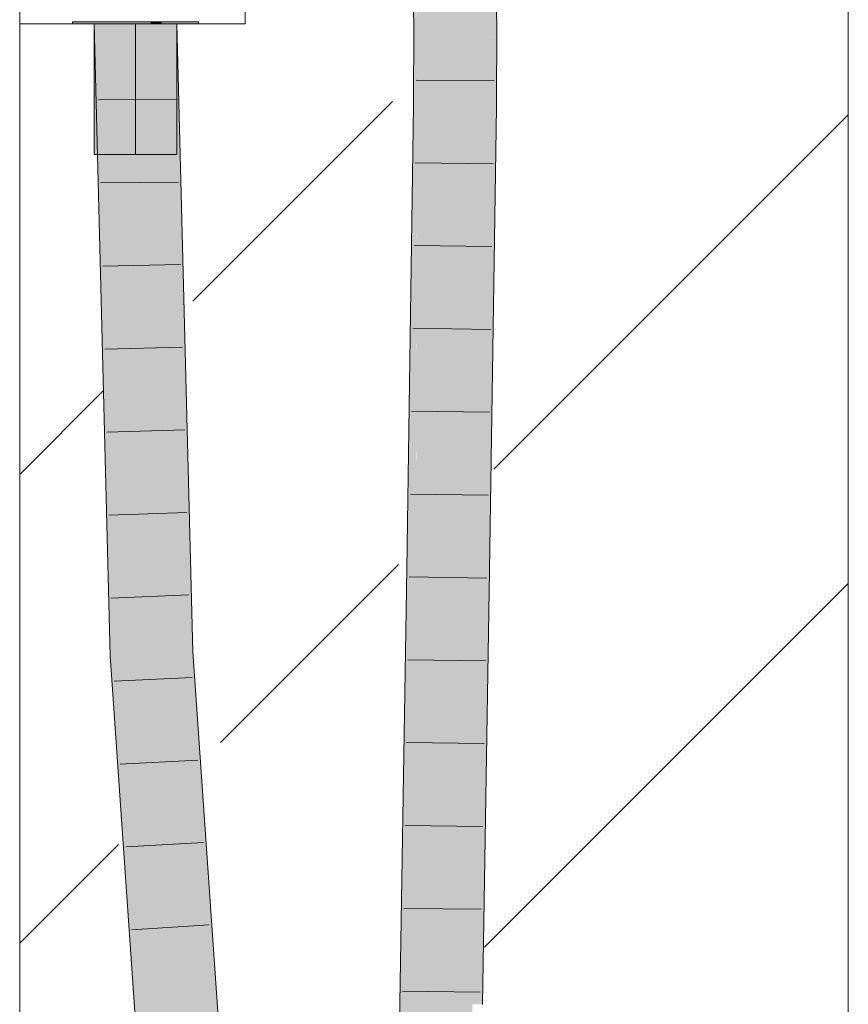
# Model space of a CAD drawing. Extents: x -720 to 300, y 62 to 1162.
# Tile 230 of 256: x 241.15 to 243.65, y 775.01 to 777.98. Entities that reach past the tile are written whole.
import ezdxf
from ezdxf.lldxf.tags import DXFTag

# ---------------------------------------------------------------- set-up
doc = ezdxf.new("R2010")
doc.units = 0
doc.layers.get('0').update_dxf_attribs({"lineweight": 13})
for name, color, linetype, lineweight, true_color in [('E_Betonbaudose', 1, 'Continuous', 13, 0xff0000), ('E_Detail_Wandschraffur', 7, 'Continuous', 5, 0xc0c0c0), ('E_Leerrohr 25-A06G93Y08I', 7, 'Continuous', 9, 0xff8000), ('E_Leerrohr 25-Shading', 7, 'Continuous', 9, 0xff8000)]:
    doc.layers.add(name, color=color, linetype=linetype, lineweight=lineweight, true_color=true_color)
doc.layers.add('E_Detail_Linie_Text_Bem', color=7, linetype='Continuous', lineweight=13)
tags = doc.linetypes.add('fein_strichliert', pattern=[4, 1, -2, 1]).pattern_tags.tags
tags[8:9] = [DXFTag(74, 4), DXFTag(75, 0), DXFTag(340, '0'), DXFTag(46, 0.0), DXFTag(50, 0.0), DXFTag(44, 0.0), DXFTag(45, 0.0)]
tags[6:7] = [DXFTag(74, 4), DXFTag(75, 0), DXFTag(340, '0'), DXFTag(46, 0.0), DXFTag(50, 0.0), DXFTag(44, 0.0), DXFTag(45, 0.0)]
tags[4:5] = [DXFTag(74, 4), DXFTag(75, 0), DXFTag(340, '0'), DXFTag(46, 0.0), DXFTag(50, 0.0), DXFTag(44, 0.0), DXFTag(45, 0.0)]
tags = doc.linetypes.add('STRICHPUNKT2-A06G93Y18I', pattern=[12.7, 6.35, -3.175, 0, -3.175]).pattern_tags.tags
tags[10:11] = [DXFTag(74, 4), DXFTag(75, 0), DXFTag(340, '0'), DXFTag(46, 0.0), DXFTag(50, 0.0), DXFTag(44, 0.0), DXFTag(45, 0.0)]
tags[8:9] = [DXFTag(74, 4), DXFTag(75, 0), DXFTag(340, '0'), DXFTag(46, 0.0), DXFTag(50, 0.0), DXFTag(44, 0.0), DXFTag(45, 0.0)]
tags[6:7] = [DXFTag(74, 4), DXFTag(75, 0), DXFTag(340, '0'), DXFTag(46, 0.0), DXFTag(50, 0.0), DXFTag(44, 0.0), DXFTag(45, 0.0)]
tags[4:5] = [DXFTag(74, 4), DXFTag(75, 0), DXFTag(340, '0'), DXFTag(46, 0.0), DXFTag(50, 0.0), DXFTag(44, 0.0), DXFTag(45, 0.0)]

# ---------------------------------------------------------------- blocks, each defined once
blk = doc.blocks.new('Shading-A06G93SL8I', base_point=(241.4847, 762.55))
at = {"layer": 'E_Leerrohr 25-Shading', "color": 43, "true_color": 0xd7ab7f}
for points in [[(242.3698, 778.2095), (242.3579, 778.0911), (242.3781, 777.9647), (242.356, 777.9644)], [(242.5797, 777.9677), (242.5704, 778.2196), (242.5524, 778.0389), (242.5464, 778.2184)], [(242.3497, 777.9643), (242.3423, 778.157), (242.3414, 777.9642), (242.3372, 778.0902)], [(242.3579, 778.0911), (242.3495, 778.0071), (242.356, 777.9644), (242.3497, 777.9643)], [(242.5767, 778.0501), (242.5797, 777.9677), (242.5906, 777.9937), (242.5914, 777.9679)], [(242.5797, 777.9677), (242.5524, 778.0389), (242.5585, 777.9674)], [(242.5524, 778.0389), (242.5548, 777.9673), (242.5585, 777.9674)], [(242.3489, 777.9852), (242.3497, 777.9643), (242.3495, 778.0071)], [(241.3763, 777.9664), (241.4553, 776.2933), (241.3829, 777.9664)], [(241.3763, 777.9664), (241.4246, 776.0594), (241.4553, 776.2933), (241.4612, 776.0612)], [(241.4553, 776.2933), (241.4129, 777.9664), (241.3829, 777.9664)], [(241.5897, 777.9664), (241.6743, 776.071), (241.6263, 777.9664)], [(241.5897, 777.9664), (241.5935, 777.8145), (241.6743, 776.071), (241.669, 776.0708)], [(242.3497, 777.9643), (242.3414, 777.9642), (242.3513, 777.7193), (242.3405, 777.7195)], [(242.3771, 777.719), (242.3781, 777.9647), (242.3513, 777.7193), (242.3497, 777.9643)], [(242.5603, 777.9316), (242.5585, 777.9674), (242.5539, 777.7167), (242.5548, 777.9673)], [(242.5777, 777.7163), (242.5797, 777.9677), (242.5716, 777.7164), (242.5585, 777.9674)], [(242.5777, 777.7163), (242.5905, 777.7162), (242.5797, 777.9609), (242.5908, 777.8085)], [(242.5908, 777.8085), (242.5914, 777.9679), (242.5797, 777.9609), (242.5797, 777.9677)], [(242.5603, 777.9316), (242.5539, 777.7167), (242.5596, 777.7166)], [(242.5624, 777.7166), (242.5716, 777.7164), (242.5598, 777.7753), (242.5603, 777.9316)], [(241.5935, 777.8145), (241.6378, 776.0693), (241.669, 776.0708)], [(242.5596, 777.7166), (242.5624, 777.7166), (242.5598, 777.7753)], [(242.3479, 776.612), (242.3513, 777.7193), (242.3358, 777.406), (242.3405, 777.7195)], [(242.3563, 776.3216), (242.3771, 777.719), (242.3471, 776.3218), (242.3513, 777.7193)], [(242.5539, 777.7167), (242.5425, 776.9552), (242.5519, 777.2593), (242.5437, 776.7758)], [(242.5697, 776.3183), (242.5905, 777.7162), (242.5478, 776.3187), (242.5777, 777.7163)], [(242.5539, 777.7167), (242.5519, 777.2593), (242.5596, 777.7166)], [(242.5624, 777.7166), (242.5596, 777.7166), (242.5611, 777.4728), (242.5576, 777.6013)], [(242.5624, 777.7166), (242.5611, 777.4728), (242.5665, 777.5977)], [(242.5665, 777.5977), (242.5716, 777.7164), (242.5624, 777.7166)], [(242.5716, 777.7164), (242.5665, 777.5977), (242.5757, 777.6218), (242.5719, 777.4427)], [(242.5757, 777.6218), (242.5777, 777.7163), (242.5716, 777.7164)], [(242.5611, 777.4728), (242.5576, 777.6013), (242.5555, 777.3421), (242.5543, 777.4014)], [(242.5719, 777.4427), (242.5665, 777.5977), (242.5675, 777.2367), (242.5611, 777.4728)], [(242.5675, 777.2367), (242.5611, 777.4728), (242.5623, 776.9967), (242.5555, 777.3421)], [(242.3324, 777.1727), (242.3471, 776.3218), (242.3358, 777.406), (242.3479, 776.612)], [(242.5543, 777.4014), (242.5519, 777.2593), (242.5555, 777.3421)], [(242.5555, 777.3421), (242.5519, 777.2593), (242.5623, 776.9967), (242.5478, 776.3187)], [(242.536, 776.3188), (242.5478, 776.3187), (242.5519, 777.2593)], [(242.3324, 777.1727), (242.3197, 776.3222), (242.331, 776.322)], [(242.3471, 776.3218), (242.3324, 777.1727), (242.331, 776.322)], [(242.5425, 776.9552), (242.5331, 776.3189), (242.5437, 776.7758), (242.536, 776.3188)], [(242.3131, 775.9134), (242.3289, 775.54), (242.3197, 776.3222)], [(242.3197, 776.3222), (242.3289, 775.54), (242.331, 776.322)], [(242.3289, 775.54), (242.3471, 776.3218), (242.331, 776.322)], [(242.3289, 775.54), (242.3352, 775.0099), (242.3471, 776.3218), (242.3439, 775.5515)], [(242.3439, 775.5515), (242.3563, 776.3216), (242.3471, 776.3218)], [(242.5119, 775.008), (242.52, 775.1057), (242.536, 776.3188), (242.5478, 776.3187)], [(242.5328, 776.2988), (242.5119, 775.008), (242.5325, 776.1284)], [(242.52, 775.1057), (242.5574, 775.5566), (242.5478, 776.3187), (242.5697, 776.3183)], [(242.536, 776.3188), (242.5331, 776.3189), (242.5325, 776.1284), (242.5328, 776.2988)], [(241.4246, 776.0594), (241.5285, 775.088), (241.4612, 776.0612)], [(241.4246, 776.0594), (241.5488, 774.2642), (241.5285, 775.088), (241.5687, 774.2657)], [(241.6378, 776.0693), (241.6819, 775.9617), (241.669, 776.0708)], [(241.6378, 776.0693), (241.7615, 774.2816), (241.6819, 775.9617), (241.798, 774.2845)], [(241.6819, 775.9617), (241.6743, 776.071), (241.669, 776.0708)], [(242.2986, 775.0103), (242.313, 775.0101), (242.3131, 775.9134)], [(242.3131, 775.9134), (242.313, 775.0101), (242.3289, 775.54), (242.3275, 775.0099)], [(242.5392, 775.0077), (242.5574, 775.5566), (242.5178, 775.0079), (242.52, 775.1057)], [(242.5486, 775.0076), (242.5574, 775.5566), (242.5392, 775.0077)], [(242.3275, 775.0099), (242.3352, 775.0099), (242.3289, 775.54)], [(242.52, 775.1057), (242.5119, 775.008), (242.5178, 775.0079)], [(241.5687, 774.2657), (241.5853, 774.2672), (241.5285, 775.088)], [(242.3248, 773.7159), (242.313, 775.0101), (242.2944, 774.2137), (242.2986, 775.0103)], [(242.3275, 775.0099), (242.313, 775.0101), (242.3151, 774.837), (242.3144, 774.8575)], [(242.3275, 775.0099), (242.3151, 774.837), (242.3272, 774.8369)], [(242.3287, 774.8368), (242.3275, 775.0099), (242.3272, 774.8369)], [(242.3318, 774.3654), (242.3352, 775.0099), (242.3275, 775.0099)], [(242.5178, 775.0079), (242.5119, 775.008), (242.5051, 773.7169)]]:
    blk.add_solid(points, dxfattribs=at)
at = {"layer": 'E_Leerrohr 25-Shading', "color": 31, "true_color": 0xfabd7f}
for points in [[(242.3809, 778.21), (242.3698, 778.2095), (242.3781, 777.9647)], [(242.3813, 777.9648), (242.3874, 778.2103), (242.3781, 777.9647), (242.3809, 778.21)], [(242.3838, 777.9648), (242.3903, 778.2105), (242.3813, 777.9648), (242.3874, 778.2103)], [(242.4063, 777.9651), (242.4001, 778.211), (242.3838, 777.9648), (242.3903, 778.2105)], [(242.4063, 777.9651), (242.4528, 777.9658), (242.4001, 778.211), (242.4493, 778.2134)], [(242.4528, 777.9658), (242.4664, 777.966), (242.4493, 778.2134), (242.4581, 778.2139)], [(242.4581, 778.2139), (242.4728, 777.9661), (242.4618, 778.2044), (242.4816, 777.9662)], [(242.4581, 778.2139), (242.4664, 777.966), (242.4728, 777.9661)], [(242.4618, 778.2044), (242.5548, 777.9673), (242.5145, 778.2167), (242.5524, 778.0389)], [(242.4816, 777.9662), (242.5548, 777.9673), (242.4618, 778.2044)], [(241.4612, 776.0612), (241.5495, 776.0652), (241.4129, 777.9664), (241.5013, 777.9664)], [(241.5013, 777.9664), (241.5935, 777.8145), (241.5897, 777.9664)], [(241.5013, 777.9664), (241.5495, 776.0652), (241.5935, 777.8145), (241.5622, 776.0659)], [(242.3792, 777.7189), (242.3838, 777.9648), (242.3771, 777.719), (242.3813, 777.9648)], [(242.3813, 777.9648), (242.3781, 777.9647), (242.3771, 777.719)], [(242.4078, 777.7186), (242.4063, 777.9651), (242.3792, 777.7189), (242.3838, 777.9648)], [(242.4078, 777.7186), (242.4516, 777.718), (242.4063, 777.9651), (242.4528, 777.9658)], [(242.4516, 777.718), (242.4655, 777.7178), (242.4528, 777.9658), (242.4664, 777.966)], [(242.4728, 777.9661), (242.4664, 777.966), (242.4829, 777.7176), (242.4655, 777.7178)], [(242.4977, 777.7174), (242.4816, 777.9662), (242.4829, 777.7176), (242.4728, 777.9661)], [(242.5539, 777.7167), (242.5548, 777.9673), (242.4977, 777.7174), (242.4816, 777.9662)], [(241.5935, 777.8145), (241.5622, 776.0659), (241.6029, 777.4449), (241.5782, 776.0666)], [(242.3792, 777.7189), (242.3771, 777.719), (242.3563, 776.3216)], [(242.4091, 776.3208), (242.4078, 777.7186), (242.3563, 776.3216), (242.3792, 777.7189)], [(242.4091, 776.3208), (242.4376, 776.3204), (242.4078, 777.7186), (242.4516, 777.718)], [(242.4376, 776.3204), (242.4447, 776.3203), (242.4516, 777.718), (242.4655, 777.7178)], [(242.5331, 776.3189), (242.4655, 777.7178), (242.4447, 776.3203)], [(242.5331, 776.3189), (242.5425, 776.9552), (242.4655, 777.7178), (242.4977, 777.7174)], [(242.5425, 776.9552), (242.5539, 777.7167), (242.4977, 777.7174)], [(241.5782, 776.0666), (241.6378, 776.0693), (241.6029, 777.4449)], [(242.3439, 775.5515), (242.4094, 775.1055), (242.3563, 776.3216), (242.4091, 776.3208)], [(242.4091, 776.3208), (242.4094, 775.1055), (242.4376, 776.3204), (242.4236, 775.009)], [(242.4236, 775.009), (242.4447, 776.3203), (242.4376, 776.3204)], [(242.5331, 776.3189), (242.4447, 776.3203), (242.5119, 775.008), (242.4236, 775.009)], [(241.5853, 774.2672), (241.6734, 774.2744), (241.4612, 776.0612), (241.5495, 776.0652)], [(241.5495, 776.0652), (241.5569, 775.9578), (241.5622, 776.0659)], [(241.5622, 776.0659), (241.5569, 775.9578), (241.5782, 776.0666), (241.574, 775.9814)], [(241.665, 774.3953), (241.6378, 776.0693), (241.5663, 775.8224), (241.574, 775.9814)], [(241.574, 775.9814), (241.6378, 776.0693), (241.5782, 776.0666)], [(241.6378, 776.0693), (241.665, 774.3953), (241.7615, 774.2816), (241.6734, 774.2744)], [(241.574, 775.9814), (241.5569, 775.9578), (241.5663, 775.8224)], [(242.3439, 775.5515), (242.3352, 775.0099), (242.3574, 775.0096)], [(242.3574, 775.0096), (242.4094, 775.0091), (242.3439, 775.5515), (242.4094, 775.1055)], [(242.4094, 775.0091), (242.4236, 775.009), (242.4094, 775.1055)], [(242.3968, 773.7163), (242.3574, 775.0096), (242.3318, 774.3654), (242.3352, 775.0099)], [(242.3968, 773.7163), (242.4168, 773.7164), (242.3574, 775.0096), (242.4094, 775.0091)], [(242.4168, 773.7164), (242.4236, 775.009), (242.4094, 775.0091)], [(242.5119, 775.008), (242.4236, 775.009), (242.5051, 773.7169), (242.4168, 773.7164)]]:
    blk.add_solid(points, dxfattribs=at)
at = {"layer": 'E_Leerrohr 25-Shading', "color": 31, "true_color": 0xecb67f}
for points in [[(241.3113, 777.9725), (241.3113, 777.9664), (241.3904, 777.9725), (241.3903, 777.9664)], [(241.3933, 777.5724), (241.4901, 777.5724), (241.3763, 777.9664), (241.4901, 777.9664)], [(241.3763, 777.9664), (241.3763, 777.5724), (241.3933, 777.5724)], [(241.3903, 777.9664), (241.5013, 777.9664), (241.3904, 777.9725), (241.5013, 777.9725)], [(241.4901, 777.5724), (241.4942, 777.5724), (241.4901, 777.9664), (241.4966, 777.9664)], [(241.4966, 777.9664), (241.4942, 777.5724), (241.4966, 777.705)], [(241.4942, 777.5724), (241.5013, 777.5724), (241.5013, 777.9664)], [(241.5013, 777.9664), (241.4966, 777.9664), (241.4966, 777.705)], [(241.5013, 777.9725), (241.5013, 777.9664), (241.5472, 777.9725), (241.5472, 777.9664)], [(241.5013, 777.9664), (241.5042, 777.5724), (241.6263, 777.9664), (241.6263, 777.5724)], [(241.5013, 777.9664), (241.5013, 777.5724), (241.5042, 777.5724)], [(241.5472, 777.9725), (241.5472, 777.9664), (241.58, 777.9725), (241.5803, 777.9664)], [(241.5803, 777.9664), (241.6913, 777.9664), (241.58, 777.9725), (241.6913, 777.9725)]]:
    blk.add_solid(points, dxfattribs=at)
blk = doc.blocks.new('Referenz-A06G93Y48I')
at = {"layer": 'E_Betonbaudose', "linetype": 'Continuous', "ltscale": 0.13}
for p, q in [((241.1519, 777.9664), (241.1519, 778.6464)), ((241.8319, 778.6464), (241.8319, 777.9664)), ((241.8319, 777.9664), (241.1519, 777.9664))]:
    blk.add_line(p, q, dxfattribs=at)
at = {"layer": 'E_Detail_Linie_Text_Bem', "linetype": 'Continuous', "ltscale": 0.13}
for p, q in [((243.6519, 802.3064), (243.6519, 762.3064)), ((241.1519, 762.3064), (241.1519, 790.3064))]:
    blk.add_line(p, q, dxfattribs=at)
at = {"layer": 'E_Detail_Wandschraffur', "linetype": 'fein_strichliert', "ltscale": 0.13}
for p, q in [((241.6746, 777.1291), (242.2771, 777.7316)), ((241.1519, 776.6064), (241.404, 776.8586)), ((242.5539, 775.18), (243.6519, 776.278))]:
    blk.add_line(p, q, dxfattribs=at)
at = {"layer": 'E_Detail_Wandschraffur', "linetype": 'ByBlock', "ltscale": 0.13}
for p, q in [((242.582, 776.6223), (243.6519, 777.6922)), ((241.758, 775.7983), (242.295, 776.3353)), ((241.1519, 775.1922), (241.4499, 775.4902))]:
    blk.add_line(p, q, dxfattribs=at)
at = {"layer": 'E_Leerrohr 25-A06G93Y08I', "linetype": 'Continuous', "ltscale": 0.13}
for p, q in [((242.3333, 778.2076), (242.3414, 777.9642)), ((242.583, 778.2202), (242.5914, 777.9679)), ((241.3113, 777.9724), (241.3113, 777.9664)), ((241.3113, 777.9724), (241.4226, 777.9724)), ((241.3113, 777.9664), (241.4226, 777.9664)), ((241.3763, 777.9664), (241.3763, 777.5724)), ((241.3763, 777.9664), (241.4495, 777.9664)), ((241.6263, 777.9664), (241.3763, 777.9664)), ((241.4246, 776.0594), (241.3763, 777.9664)), ((241.4226, 777.9724), (241.58, 777.9724)), ((241.4226, 777.9664), (241.58, 777.9664)), ((241.4495, 777.9664), (241.553, 777.9664)), ((241.553, 777.9664), (241.6263, 777.9664)), ((241.58, 777.9724), (241.6913, 777.9724)), ((241.58, 777.9664), (241.6913, 777.9664)), ((241.6263, 777.5724), (241.6263, 777.9664)), ((241.6743, 776.0711), (241.6263, 777.9664)), ((241.6913, 777.9664), (241.6913, 777.9724)), ((242.3414, 777.9642), (242.3405, 777.7195)), ((242.5914, 777.9679), (242.5905, 777.7162)), ((242.3483, 777.7963), (242.5833, 777.7953)), ((241.6246, 777.7382), (241.3896, 777.7369)), ((242.3405, 777.7195), (242.3197, 776.3222)), ((242.5905, 777.7162), (242.5697, 776.3183)), ((241.3763, 777.5724), (241.4495, 777.5724)), ((241.4495, 777.5724), (241.553, 777.5724)), ((241.553, 777.5724), (241.6263, 777.5724)), ((242.3454, 777.5474), (242.5804, 777.5442)), ((241.6309, 777.489), (241.3959, 777.4863)), ((242.3417, 777.2975), (242.5767, 777.2942)), ((241.6372, 777.2398), (241.4023, 777.2356)), ((242.338, 777.0476), (242.573, 777.0442)), ((241.6435, 776.9906), (241.4086, 776.985)), ((242.3343, 776.7976), (242.5693, 776.7942)), ((241.6499, 776.7414), (241.415, 776.7344)), ((242.3306, 776.5477), (242.5656, 776.5442)), ((241.6562, 776.4922), (241.4213, 776.4837)), ((242.3197, 776.3222), (242.2986, 775.0103)), ((242.3268, 776.2978), (242.5618, 776.2942)), ((242.5697, 776.3183), (242.5485, 775.0076)), ((241.6625, 776.243), (241.4277, 776.2331)), ((241.5488, 774.2641), (241.4246, 776.0594)), ((241.798, 774.2845), (241.6743, 776.0711)), ((242.3228, 776.0477), (242.5578, 776.0443)), ((241.6721, 775.994), (241.4374, 775.9827)), ((242.3188, 775.7976), (242.5537, 775.7944)), ((241.6894, 775.7451), (241.4547, 775.7327)), ((242.3147, 775.5476), (242.5497, 775.5446)), ((241.7066, 775.4963), (241.472, 775.4827)), ((242.3107, 775.2975), (242.5457, 775.2947)), ((241.7238, 775.2475), (241.4893, 775.2327)), ((242.3067, 775.0474), (242.5416, 775.0449)), ((242.2986, 775.0103), (242.2918, 773.7157))]:
    blk.add_line(p, q, dxfattribs=at)
at = {"layer": 'E_Leerrohr 25-A06G93Y08I', "linetype": 'STRICHPUNKT2-A06G93Y18I', "lineweight": 5, "ltscale": 0.13}
blk.add_line((241.5013, 777.9664), (241.5013, 777.5724), dxfattribs=at)

msp = doc.modelspace()

# ---------------------------------------------------------------- block references
at = {"color": 8, "lineweight": 25, "ltscale": 0.25, "true_color": 0x808080}
msp.add_blockref('Referenz-A06G93Y48I', (0, 0), dxfattribs=at)
msp.add_blockref('Shading-A06G93SL8I', (241.4847, 762.55))

doc.saveas('drawing.dxf')
